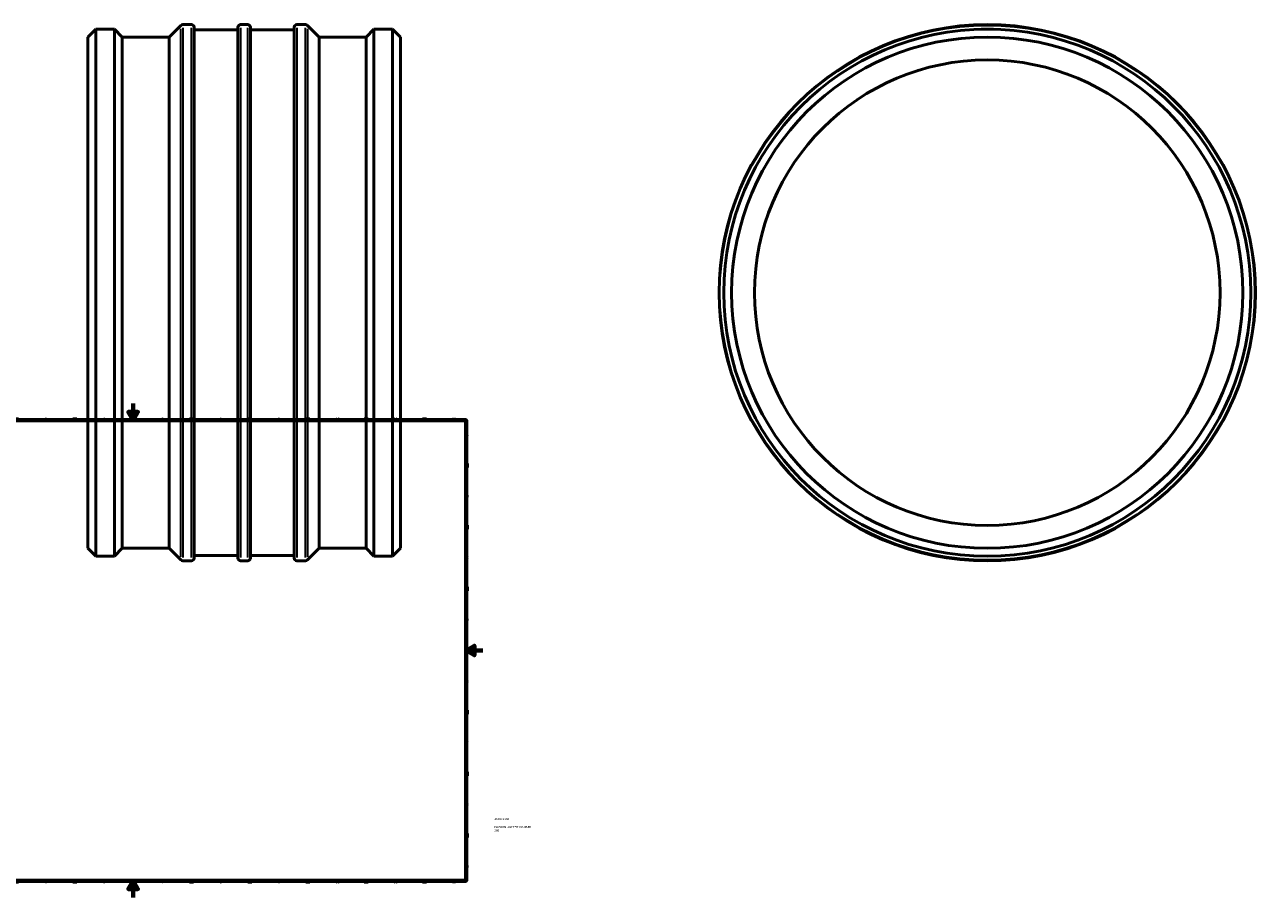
# Model space of a CAD drawing. Header units: millimetres. Extents: x -677 to 2146, y -1000 to 2617.
# Tile 3 of 6: x 290 to 1770, y 0 to 1050. Entities that reach past the tile are written whole.
import ezdxf

# ---------------------------------------------------------------- set-up
doc = ezdxf.new("R2010")
doc.units = ezdxf.units.MM
for name, color, linetype, lineweight in [('Border (ANSI)', 7, 'Continuous', 70), ('Title (ISO)', 7, 'Continuous', 50), ('Visible (ANSI)', 7, 'Continuous', 50), ('Visible Narrow (ANSI)', 7, 'Continuous', 35)]:
    doc.layers.add(name, color=color, linetype=linetype, lineweight=lineweight)
doc.styles.add('Note Text (ANSI)', font='tahoma.ttf')
doc.styles.add('Note Text (ISO)', font='tahoma.ttf')

# ---------------------------------------------------------------- blocks, each defined once
blk = doc.blocks.new('Borders Default Border')
at = {"layer": 'Border (ANSI)'}
for p, q in [((70.1, 574), (70.1, 577.4)), ((140.2, 574), (140.2, 577.4)), ((210.2, 574), (210.2, 577.4)), ((280.3, 574), (280.3, 577.4)), ((350.4, 574), (350.4, 577.4)), ((490.6, 574), (490.6, 577.4)), ((560.7, 574), (560.7, 577.4)), ((630.8, 574), (630.8, 577.4)), ((700.8, 574), (700.8, 577.4)), ((770.9, 574), (770.9, 577.4)), ((20, 519.7), (16.6, 519.7)), ((821, 519.7), (824.4, 519.7)), ((20, 445.5), (16.6, 445.5)), ((821, 445.5), (824.4, 445.5)), ((20, 371.2), (16.6, 371.2)), ((821, 371.2), (824.4, 371.2)), ((20, 222.7), (16.6, 222.7)), ((821, 222.7), (824.4, 222.7)), ((20, 148.5), (16.6, 148.5)), ((821, 148.5), (824.4, 148.5)), ((20, 74.3), (16.6, 74.3)), ((821, 74.3), (824.4, 74.3)), ((70.1, 20), (70.1, 16.6)), ((140.2, 20), (140.2, 16.6)), ((210.2, 20), (210.2, 16.6)), ((280.3, 20), (280.3, 16.6)), ((350.4, 20), (350.4, 16.6)), ((490.6, 20), (490.6, 16.6)), ((560.7, 20), (560.7, 16.6)), ((630.8, 20), (630.8, 16.6)), ((700.8, 20), (700.8, 16.6)), ((770.9, 20), (770.9, 16.6))]:
    blk.add_line(p, q, dxfattribs=at)
at = {"layer": 'Border (ANSI)', "flags": 128}
for points in [[(420.5, 594), (420.5, 574), (414.7, 584), (426.3, 584), (420.5, 574)], [(20, 20), (20, 574), (821, 574), (821, 20), (20, 20)], [(0, 297), (20, 297), (10, 302.8), (10, 291.2), (20, 297)], [(841, 297), (821, 297), (831, 302.8), (831, 291.2), (821, 297)], [(420.5, 0), (420.5, 20), (414.7, 10), (426.3, 10), (420.5, 20)]]:
    blk.add_lwpolyline(points, dxfattribs=at)
at = {"layer": 'Border (ANSI)', "color": 230, "true_color": 0xff0080, "char_height": 3.05, "attachment_point": 7, "style": 'Note Text (ANSI)'}
for s, insert in [('1', (34.4, 574.4)), ('2', (104.2, 574.4)), ('3', (174.3, 574.3)), ('4', (244.2, 574.4)), ('5', (314.5, 574.3)), ('6', (384.5, 574.3)), ('7', (454.6, 574.4)), ('8', (524.6, 574.3)), ('9', (594.7, 574.3)), ('10', (664, 574.3)), ('11', (734, 574.4)), ('12', (804.1, 574.4)), ('A', (16.8, 555.4)), ('A', (821.6, 555.4)), ('B', (17.1, 481.1)), ('B', (822, 481.1)), ('C', (17, 406.8)), ('C', (821.8, 406.8)), ('D', (17, 332.6)), ('D', (821.8, 332.6)), ('E', (17.2, 258.4)), ('E', (822.1, 258.4)), ('F', (17.3, 184.1)), ('F', (822.1, 184.1)), ('G', (16.8, 109.8)), ('G', (821.7, 109.8)), ('H', (17, 35.6)), ('H', (821.8, 35.6)), ('1', (34.4, 16.6)), ('2', (104.2, 16.6)), ('3', (174.3, 16.5)), ('4', (244.2, 16.6)), ('5', (314.5, 16.5)), ('6', (384.5, 16.5)), ('7', (454.6, 16.6)), ('8', (524.6, 16.5)), ('9', (594.7, 16.5)), ('10', (664, 16.5)), ('11', (734, 16.6)), ('12', (804.1, 16.6))]:
    blk.add_mtext(s, dxfattribs=dict(at, insert=insert))
blk = doc.blocks.new('Title Blocks ISO')
at = {"layer": 'Title (ISO)', "color": 232, "true_color": 0xca0064, "style": 'Note Text (ISO)'}
for tag, p in [('PART_NUMBER_001', (34.2, 73.1)), ('DESCRIPTION_001', (33.8, 63.4)), ('DESCRIPTION_002', (33.9, 59.2))]:
    blk.add_attdef(tag, p, '', height=2.5, dxfattribs=at)

msp = doc.modelspace()

# ---------------------------------------------------------------- linework, layer by layer
at = {"layer": 'Visible (ANSI)'}
for p, q in [((366.031, 1034.917), (375.541, 1044.427)), ((375.541, 410.427), (375.541, 1044.427)), ((375.541, 1044.427), (379.211, 1044.427)), ((379.211, 1044.427), (394.211, 1044.427)), ((394.211, 1044.427), (397.881, 1044.427)), ((397.881, 410.427), (397.881, 1044.427)), ((407.391, 1034.917), (397.881, 1044.427)), ((463.821, 1034.917), (477.887, 1048.983)), ((480.167, 1049.927), (490.646, 1049.927)), ((493.871, 1046.702), (493.871, 408.152)), ((493.871, 1043.477), (546.511, 1043.477)), ((546.511, 408.152), (546.511, 1046.702)), ((549.736, 1049.927), (558.326, 1049.927)), ((561.551, 1046.702), (561.551, 408.152)), ((561.551, 1043.477), (614.191, 1043.477)), ((614.191, 408.152), (614.191, 1046.702)), ((617.416, 1049.927), (627.895, 1049.927)), ((644.241, 1034.917), (630.176, 1048.983)), ((700.671, 1034.917), (710.181, 1044.427)), ((710.181, 410.427), (710.181, 1044.427)), ((710.181, 1044.427), (713.851, 1044.427)), ((728.851, 1044.427), (713.851, 1044.427)), ((728.851, 1044.427), (732.521, 1044.427)), ((732.521, 410.427), (732.521, 1044.427)), ((742.031, 1034.917), (732.521, 1044.427)), ((1440.464, 1044.427), (1447.964, 1044.427)), ((1440.464, 1044.427), (1440.464, 1044.339)), ((1447.964, 1044.427), (1455.464, 1044.427)), ((1455.464, 1044.427), (1455.464, 1044.339)), ((366.031, 419.937), (366.031, 1034.917)), ((407.391, 419.937), (407.391, 1034.917)), ((407.391, 1034.917), (463.821, 1034.917)), ((463.821, 419.937), (463.821, 1034.917)), ((644.241, 419.937), (644.241, 1034.917)), ((644.241, 1034.917), (700.671, 1034.917)), ((700.671, 419.937), (700.671, 1034.917)), ((742.031, 419.937), (742.031, 1034.917)), ((366.031, 419.937), (375.541, 410.427)), ((407.391, 419.937), (397.881, 410.427)), ((407.391, 419.937), (463.821, 419.937)), ((463.821, 419.937), (477.887, 405.872)), ((644.241, 419.937), (630.176, 405.872)), ((644.241, 419.937), (700.671, 419.937)), ((700.671, 419.937), (710.181, 410.427)), ((742.031, 419.937), (732.521, 410.427)), ((375.541, 410.427), (397.881, 410.427)), ((480.167, 404.927), (490.646, 404.927)), ((493.871, 411.377), (546.511, 411.377)), ((549.736, 404.927), (558.326, 404.927)), ((561.551, 411.377), (614.191, 411.377)), ((617.416, 404.927), (627.895, 404.927)), ((710.181, 410.427), (732.521, 410.427))]:
    msp.add_line(p, q, dxfattribs=at)
for radius in [322.5, 317, 307.49, 280]:
    msp.add_circle((1447.964, 727.427), radius, dxfattribs=at)
for centre, start, end in [((480.167, 1046.702), 90, 135), ((490.646, 1046.702), 0, 90), ((549.736, 1046.702), 90, 180), ((558.326, 1046.702), 0, 90), ((617.416, 1046.702), 90, 180), ((627.895, 1046.702), 45, 90), ((480.167, 408.152), 225, 270), ((490.646, 408.152), 270, 0), ((549.736, 408.152), 180, 270), ((558.326, 408.152), 270, 0), ((617.416, 408.152), 180, 270), ((627.895, 408.152), 270, 315)]:
    msp.add_arc(centre, 3.225, start, end, dxfattribs=at)
for points, knots in [([(394.211, 1044.427), (394.211, 1044.427), (394.023, 1044.423), (393.258, 1044.406), (392.68, 1044.394), (391.349, 1044.372), (390.505, 1044.36), (388.657, 1044.343), (387.653, 1044.339), (385.769, 1044.339), (384.765, 1044.343), (382.917, 1044.36), (382.074, 1044.372), (380.742, 1044.394), (380.165, 1044.406), (379.399, 1044.423), (379.211, 1044.427), (379.211, 1044.427)], [1.13010531, 1.13010531, 1.13010531, 1.13010531, 1.41263163, 1.41263163, 1.69515796, 1.69515796, 1.97768429, 1.97768429, 2.26021062, 2.26021062, 2.54273694, 2.54273694, 2.82526327, 2.82526327, 3.1077896, 3.1077896, 3.39031592, 3.39031592, 3.39031592, 3.39031592]), ([(728.851, 1044.427), (728.851, 1044.427), (728.663, 1044.423), (727.898, 1044.406), (727.32, 1044.394), (725.989, 1044.372), (725.145, 1044.36), (723.297, 1044.343), (722.293, 1044.339), (721.351, 1044.339), (720.409, 1044.339), (719.405, 1044.343), (717.557, 1044.36), (716.714, 1044.372), (715.382, 1044.394), (714.805, 1044.406), (714.039, 1044.423), (713.851, 1044.427), (713.851, 1044.427)], [3.39031592, 3.39031592, 3.39031592, 3.39031592, 3.67284225, 3.67284225, 3.95536858, 3.95536858, 4.2378949, 4.2378949, 4.52042123, 4.52042123, 4.52042123, 4.80294756, 4.80294756, 5.08547389, 5.08547389, 5.36800022, 5.36800022, 5.65052654, 5.65052654, 5.65052654, 5.65052654])]:
    msp.add_open_spline(points, degree=3, knots=knots, dxfattribs=at)
at = {"layer": 'Visible Narrow (ANSI)'}
for p, q in [((477.887, 409.831), (477.887, 1045.024)), ((480.167, 1045.957), (480.167, 408.898)), ((490.646, 408.898), (490.646, 1045.957)), ((549.736, 1045.957), (549.736, 408.898)), ((558.326, 408.898), (558.326, 1045.957)), ((617.416, 1045.957), (617.416, 408.898)), ((627.895, 408.898), (627.895, 1045.957)), ((630.176, 1045.024), (630.176, 409.831))]:
    msp.add_line(p, q, dxfattribs=at)
msp.add_circle((1447.964, 727.427), 321.555, dxfattribs=at)

# ---------------------------------------------------------------- block references
msp.add_blockref('Borders Default Border', (0, 0))
msp.add_blockref('Title Blocks ISO', (821, 20)).add_auto_attribs({'PART_NUMBER_001': '460103560', 'DESCRIPTION_001': 'PLASSON LIGHTFIT COUPLER', 'DESCRIPTION_002': '560'})

doc.saveas('drawing.dxf')
